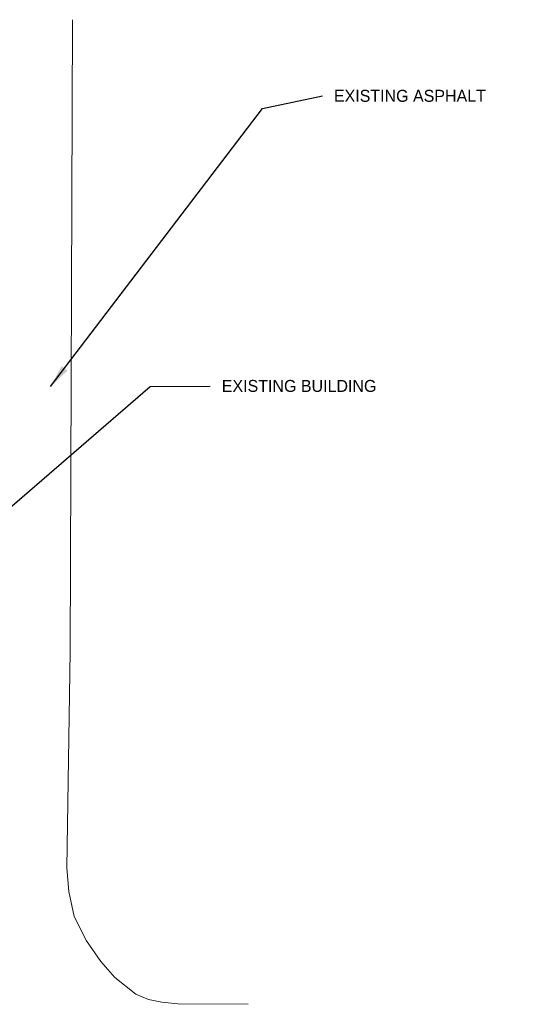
# Model space of a CAD drawing. Header units: inches. Extents: x 37650 to 41907, y 59928 to 61873.
# Tile 8 of 9: x 39519 to 39674, y 60332 to 60641. Entities that reach past the tile are written whole.
import ezdxf

# ---------------------------------------------------------------- set-up
doc = ezdxf.new("R2010")
doc.units = ezdxf.units.IN
doc.header["$MEASUREMENT"] = 0
doc.layers.add('11', color=7, linetype='Continuous', lineweight=0)
doc.layers.add('c-text', color=6, linetype='Continuous')
doc.dimstyles.get("Standard").update_dxf_attribs({"dimtxt": 0.18, "dimasz": 0.18, "dimexe": 0.18, "dimexo": 0.0625, "dimgap": 0.09, "dimtad": 0, "dimtih": 1, "dimtoh": 1, "dimdec": 4, "dimzin": 0, "dimdsep": 46, "dimtxsty": 'Standard', "dimcen": 0.09, "dimadec": 0, "dimazin": 0, "dimtfac": 1, "dimtdec": 4, "dimtofl": 0, "dimtmove": 0, "dimatfit": 3, "dimfxl": 0, "dimtolj": 1, "dimtzin": 0, "dimarcsym": 0})

msp = doc.modelspace()

# ---------------------------------------------------------------- linework, layer by layer
at = {"layer": '11', "color": 1, "linetype": 'Continuous'}
msp.add_line((39535.06, 60442.82, -9562.6), (39535.79, 60640.65, -9562.6), dxfattribs=at)
at = {"layer": '11', "color": 1, "linetype": 'Continuous', "elevation": -9562.6}
msp.add_lwpolyline([(39535.06, 60442.82), (39534.04, 60375.06), (39534.63, 60367.61), (39536.31, 60359.84), (39540.12, 60352.22), (39544.66, 60345.74), (39549.01, 60340.72), (39555.66, 60335.51), (39559.65, 60333.78), (39563.84, 60332.99), (39568.83, 60332.41), (39590.81, 60332.31)], dxfattribs=at)

# ---------------------------------------------------------------- texts
at = {"layer": 'c-text', "char_height": 3.75, "attachment_point": 4}
for s, insert in [('EXISTING ASPHALT', (39617.74, 60616.78, -4774)), ('EXISTING BUILDING', (39582.59, 60525.93))]:
    msp.add_mtext(s, dxfattribs=dict(at, insert=insert))

# ---------------------------------------------------------------- leaders
at = {"layer": 'c-text', "annotation_type": 0, "has_hookline": 1, "hookline_direction": 0}
for points, text_width in [([(39528.91, 60525.73, -4774), (39595.32, 60612.88, -4774), (39614.14, 60616.78, -4774)], 56.25), ([(39455.88, 60435.81), (39560.17, 60525.75), (39578.99, 60525.93)], 57.5)]:
    msp.add_leader(points, dimstyle='Standard', override={"dimscale": 40, "dimgap": 0.09, "dimtad": 0, "dimpost": "'"}, dxfattribs=dict(at, text_width=text_width))

doc.saveas('drawing.dxf')
